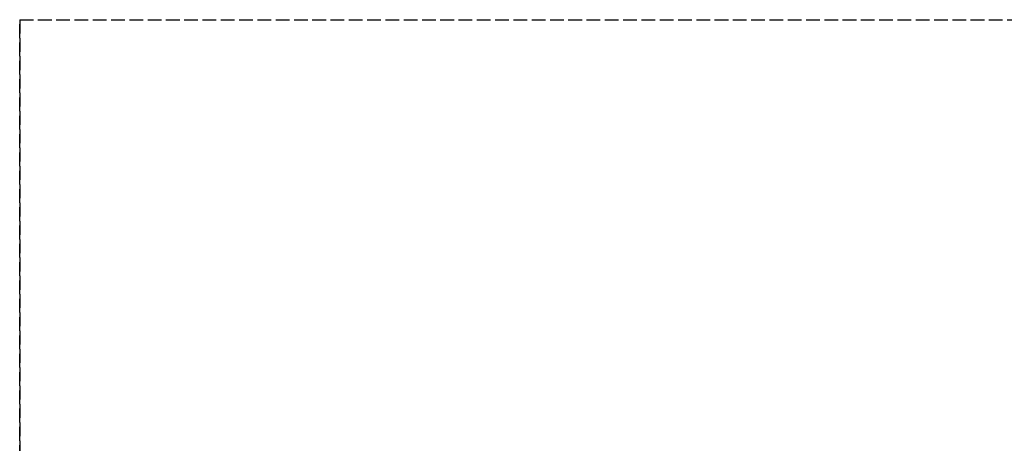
# Model space of a CAD drawing. Header units: millimetres. Extents: x 0 to 2080, y -94 to 94.
# Tile 8 of 13: x 0 to 108, y 48 to 94. Entities that reach past the tile are written whole.
import ezdxf

# ---------------------------------------------------------------- set-up
doc = ezdxf.new("R2010")
doc.units = ezdxf.units.MM
doc.header["$LTSCALE"] = 10
doc.linetypes.add('ALLCAD_Strich', pattern=[0.2, 0.15, -0.05])
doc.layers.add('BESCH_KONT_sich_schn_grun_2d', color=10, linetype='Continuous')
doc.layers.add('BESCH_KONT_sich_schn_seit_2d', color=160, linetype='Continuous')

msp = doc.modelspace()

# ---------------------------------------------------------------- linework, layer by layer
at = {"layer": 'BESCH_KONT_sich_schn_grun_2d', "linetype": 'ALLCAD_Strich'}
for q in [(0, -94), (2080, 94)]:
    msp.add_line((0, 94), q, dxfattribs=at)
at = {"layer": 'BESCH_KONT_sich_schn_seit_2d', "linetype": 'ALLCAD_Strich'}
for p, q in [((0, 94, 2418), (0, -94, 2418)), ((0, 94, 2368), (0, 94, 2418)), ((0, -94, 2368), (0, 94, 2368))]:
    msp.add_line(p, q, dxfattribs=at)

doc.saveas('drawing.dxf')
